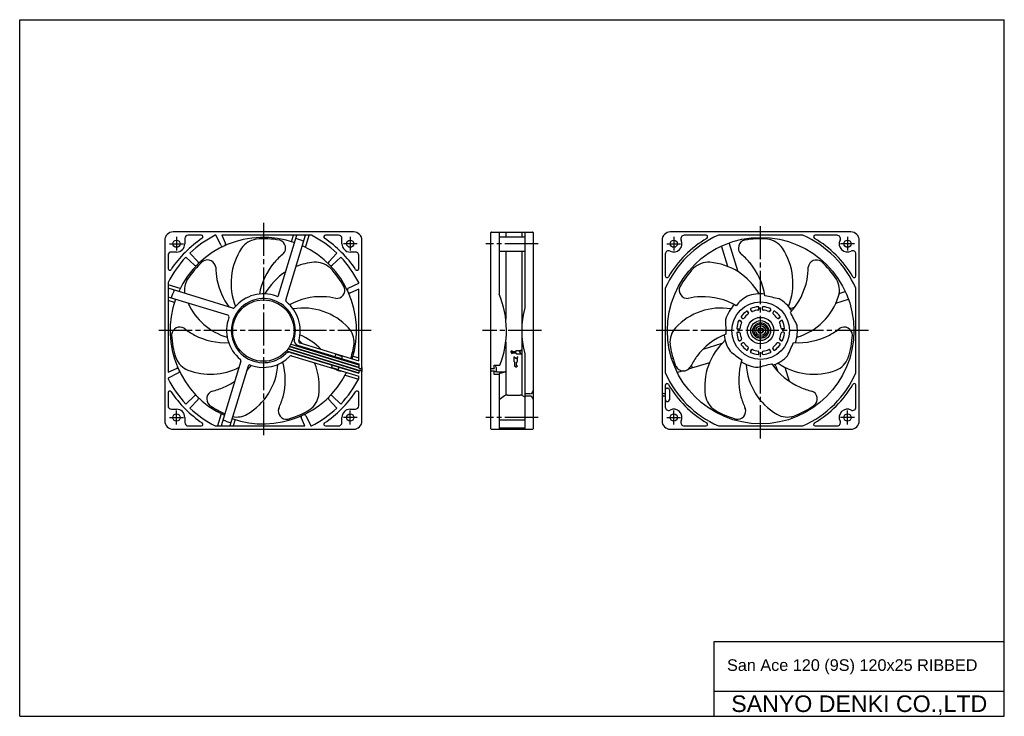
# Model space of a CAD drawing. Header units: millimetres. Extents: x 0 to 594, y 0 to 420.
import ezdxf
from ezdxf.enums import TextEntityAlignment as Align

# ---------------------------------------------------------------- set-up
doc = ezdxf.new("R2010")
doc.units = ezdxf.units.MM
for name, pattern in [('CENTER', [27, 20, -2, 3, -2]), ('HS', [0]), ('MS', [0])]:
    doc.linetypes.add(name, pattern=pattern)
doc.styles.get("Standard").update_dxf_attribs({"font": 'arial.ttf'})

msp = doc.modelspace()

# ---------------------------------------------------------------- linework, layer by layer
at = {"color": 7, "linetype": 'HS'}
for p, q in [((0, 420), (594, 420)), ((0, 0), (0, 420)), ((594, 0), (594, 420)), ((419, 45), (594, 45)), ((419, 0), (419, 45)), ((419, 15), (594, 15)), ((0, 0), (594, 0))]:
    msp.add_line(p, q, dxfattribs=at)
at = {"color": 7, "linetype": 'CENTER'}
for p, q in [((147, 297.5), (147, 167.5)), ((447, 167.5), (447, 297.5)), ((94.6, 289.05), (94.6, 280.75)), ((199.4, 289.05), (199.4, 280.75)), ((394.6, 289.05), (394.6, 280.75)), ((499.4, 289.05), (499.4, 280.75)), ((90.45, 284.9), (98.75, 284.9)), ((203.55, 284.9), (195.25, 284.9)), ((312.75, 284.9), (281.25, 284.9)), ((390.45, 284.9), (398.75, 284.9)), ((503.55, 284.9), (495.25, 284.9)), ((212, 232.5), (82, 232.5)), ((314.75, 232.5), (279.25, 232.5)), ((512, 232.5), (382, 232.5)), ((94.6, 175.95), (94.6, 184.25)), ((199.4, 175.95), (199.4, 184.25)), ((394.6, 175.95), (394.6, 184.25)), ((499.4, 175.95), (499.4, 184.25)), ((90.45, 180.1), (98.75, 180.1)), ((203.55, 180.1), (195.25, 180.1)), ((312.75, 180.1), (281.25, 180.1)), ((390.45, 180.1), (398.75, 180.1)), ((503.55, 180.1), (495.25, 180.1))]:
    msp.add_line(p, q, dxfattribs=at)
at = {"color": 7}
for p, q in [((201.5, 292), (92.5, 292)), ((284.25, 173.2), (284.25, 291.6)), ((284.55, 291.9), (309.45, 291.9)), ((289.25, 291.9), (289.25, 254.44)), ((293.25, 291.9), (293.25, 289.15)), ((302.85, 291.9), (302.85, 289.15)), ((304.75, 291.9), (304.75, 246.24)), ((309.75, 291.6), (309.75, 173.2)), ((501.5, 292), (392.5, 292)), ((87.5, 287), (87.5, 178)), ((99.6, 288), (99.6, 284.9)), ((109.61, 290), (101.6, 290)), ((121.46, 283.73), (118.33, 290)), ((122, 290), (124.18, 284.99)), ((156.23, 253.88), (167.27, 290)), ((160.55, 250.9), (172.5, 290)), ((164, 286.12), (165.18, 290)), ((172.36, 282.71), (174.59, 290)), ((192.4, 290), (184.39, 290)), ((194.4, 284.9), (194.4, 288)), ((206.5, 210.18), (206.5, 287)), ((289.25, 289.15), (304.75, 289.15)), ((289.25, 289.15), (304.75, 289.15)), ((387.5, 287), (387.5, 178)), ((414.06, 290), (400.88, 290)), ((472.5, 290), (421.5, 290)), ((433.46, 267.98), (428.11, 285.48)), ((493.12, 290), (479.94, 290)), ((506.5, 178), (506.5, 287)), ((94.6, 279.9), (91.5, 279.9)), ((102.67, 279.21), (107.6, 274.02)), ((186.4, 274.02), (191.33, 279.21)), ((202.5, 279.9), (199.4, 279.9)), ((289.25, 280.45), (304.75, 280.45)), ((293.25, 280.45), (293.25, 239.37)), ((302.85, 280.45), (302.85, 233.4)), ((427.26, 271.16), (423.46, 283.59)), ((89.5, 277.9), (89.5, 269.89)), ((105.48, 271.9), (100.29, 276.83)), ((153.6, 273.58), (153.6, 273.58)), ((193.71, 276.83), (188.52, 271.9)), ((204.5, 269.89), (204.5, 277.9)), ((389.5, 278.62), (389.5, 265.44)), ((440.4, 273.58), (440.4, 273.58)), ((504.5, 265.44), (504.5, 278.62)), ((118.99, 263.27), (118.99, 263.27)), ((475.01, 263.27), (475.01, 263.27)), ((96.79, 257.86), (89.5, 260.09)), ((128.6, 246.05), (89.5, 258)), ((198.23, 258.04), (204.5, 261.17)), ((204.5, 257.5), (199.49, 255.32)), ((389.5, 258), (389.5, 207)), ((494.4, 254.92), (498.09, 256.04)), ((504.5, 207), (504.5, 258)), ((125.62, 241.73), (89.5, 252.77)), ((93.38, 249.5), (89.5, 250.68)), ((183.23, 252.96), (183.23, 252.96)), ((410.77, 252.96), (410.77, 252.96)), ((492.44, 249.09), (499.98, 251.39)), ((465.4, 246.05), (467.64, 246.73)), ((105.48, 229.79), (105.48, 229.79)), ((302.85, 231.4), (302.85, 193.63)), ((488.52, 229.79), (488.52, 229.79)), ((160.96, 220.36), (204.5, 207.05)), ((161.9, 221.54), (205.08, 208.34)), ((162.03, 221.71), (205.11, 208.54)), ((162.83, 222.93), (204.5, 210.19)), ((162.94, 223.1), (204.5, 210.4)), ((163.61, 224.36), (204.5, 211.86)), ((167.67, 223.7), (204.5, 212.44)), ((169, 225.12), (204.5, 214.26)), ((293.25, 225.54), (293.25, 193.63)), ((423.58, 224.68), (412.06, 221.16)), ((133.45, 214.1), (121.5, 175)), ((163.45, 219.34), (204.5, 206.79)), ((163.99, 217.34), (204.5, 204.96)), ((190.3, 216.78), (190.81, 218.45)), ((190.73, 218.21), (194.75, 216.98)), ((194.31, 215.55), (194.82, 217.22)), ((201.12, 217.18), (204.5, 216.15)), ((304.75, 218.56), (304.75, 172.9)), ((394.23, 215.71), (393.39, 215.46)), ((393.69, 214.55), (393.67, 214.55)), ((408.41, 216.93), (408.41, 216.93)), ((89.5, 207.5), (94.51, 209.68)), ((137.77, 211.12), (126.73, 175)), ((188.2, 209.94), (188.72, 211.61)), ((188.28, 210.18), (192.29, 208.95)), ((192.22, 208.71), (192.73, 210.39)), ((204.5, 212.44), (204.5, 210.2)), ((205, 209.7), (206, 209.7)), ((206, 208.3), (205, 208.3)), ((206.5, 208.34), (205.08, 208.34)), ((206.5, 208.54), (205.11, 208.54)), ((206.5, 209.94), (206.42, 209.94)), ((206.5, 211.54), (206.5, 211.54)), ((206.5, 210.2), (206.5, 207.8)), ((206.5, 210.14), (206.5, 210.14)), ((206.5, 178), (206.5, 208.41)), ((284.25, 209.9), (284.25, 210.1)), ((284.25, 207.7), (284.25, 207.9)), ((284.55, 209.6), (286.25, 209.6)), ((284.55, 208.2), (286.25, 208.2)), ((286.25, 211.72), (289.76, 211.72)), ((286.25, 210.1), (286.25, 211.72)), ((286.25, 210.1), (286.25, 209.6)), ((286.25, 208.2), (286.25, 207.7)), ((400.17, 208.22), (396.77, 207.18)), ((416.06, 213.08), (403.36, 209.2)), ((405.44, 211.09), (404.77, 210.88)), ((405.8, 209.94), (405.44, 211.09)), ((456.23, 211.12), (457.1, 208.27)), ((461.69, 210.37), (464.25, 201.99)), ((95.77, 206.96), (89.5, 203.83)), ((196.38, 205.56), (204.31, 203.13)), ((204.5, 207.8), (204.5, 206.79)), ((206.5, 206.94), (206.5, 206.94)), ((286.25, 206.08), (286.25, 207.7)), ((289.25, 206.08), (286.25, 206.08)), ((289.25, 206.42), (289.25, 172.9)), ((289.25, 206.42), (289.25, 206.08)), ((123.23, 198.35), (123.23, 198.35)), ((389.5, 199.56), (389.5, 186.38)), ((390.5, 197.8), (391, 197.8)), ((392, 196.8), (392, 190.8)), ((470.77, 198.35), (470.77, 198.35)), ((504.5, 186.38), (504.5, 199.56)), ((89.5, 195.11), (89.5, 187.1)), ((100.29, 188.17), (105.48, 193.1)), ((107.6, 190.98), (102.67, 185.79)), ((158.88, 192.62), (158.88, 192.62)), ((191.33, 185.79), (186.4, 190.98)), ((188.52, 193.1), (193.71, 188.17)), ((204.5, 187.1), (204.5, 195.11)), ((292.48, 193.09), (289.25, 190.83)), ((292.48, 193.09), (289.25, 190.83)), ((294.2, 193.63), (302.02, 193.63)), ((303.56, 193.2), (304.75, 192.49)), ((307.75, 194.38), (304.75, 194.38)), ((307.75, 193.03), (304.75, 193.03)), ((388.5, 194.48), (389.5, 194.48)), ((388.5, 193.13), (389.5, 193.13)), ((435.12, 192.62), (435.12, 192.62)), ((91.5, 185.1), (94.6, 185.1)), ((199.4, 185.1), (202.5, 185.1)), ((390.5, 189.8), (391, 189.8)), ((99.6, 180.1), (99.6, 177)), ((121.64, 182.29), (119.41, 175)), ((130, 178.88), (128.82, 175)), ((172, 175), (169.82, 180.01)), ((172.54, 181.27), (175.67, 175)), ((194.4, 177), (194.4, 180.1)), ((465.56, 180.61), (465.89, 179.52)), ((470.27, 182.31), (470.54, 181.41)), ((92.5, 173), (201.5, 173)), ((101.6, 175), (109.61, 175)), ((184.39, 175), (192.4, 175)), ((309.45, 172.9), (284.55, 172.9)), ((302.85, 173.7), (302.85, 172.9)), ((392.5, 173), (501.5, 173)), ((400.88, 175), (414.06, 175)), ((421.5, 175), (472.5, 175)), ((479.94, 175), (493.12, 175))]:
    msp.add_line(p, q, dxfattribs=at)
at = {"color": 7, "ltscale": 0.930523}
for p, q in [((439.68, 243.18), (439.17, 244.05)), ((439.17, 244.05), (439.68, 243.18)), ((440.91, 245.05), (441.41, 244.18)), ((446, 246.42), (446, 245.41)), ((446, 245.41), (446, 246.42)), ((448, 246.42), (448, 245.41)), ((452.59, 244.18), (453.09, 245.05)), ((453.09, 245.05), (452.59, 244.18)), ((454.83, 244.05), (454.32, 243.18)), ((435.32, 238.09), (434.45, 238.59)), ((434.45, 238.59), (435.32, 238.09)), ((435.45, 240.33), (436.32, 239.82)), ((457.68, 239.82), (458.55, 240.33)), ((458.55, 240.33), (457.68, 239.82)), ((459.55, 238.59), (458.68, 238.09)), ((433.08, 233.5), (434.09, 233.5)), ((459.91, 233.5), (460.92, 233.5)), ((460.92, 233.5), (459.91, 233.5)), ((434.09, 231.5), (433.08, 231.5)), ((433.08, 231.5), (434.09, 231.5)), ((434.45, 226.41), (435.32, 226.91)), ((458.68, 226.91), (459.55, 226.41)), ((459.55, 226.41), (458.68, 226.91)), ((460.92, 231.5), (459.91, 231.5)), ((436.32, 225.18), (435.45, 224.67)), ((435.45, 224.67), (436.32, 225.18)), ((439.17, 220.95), (439.68, 221.82)), ((441.41, 220.82), (440.91, 219.95)), ((440.91, 219.95), (441.41, 220.82)), ((453.09, 219.95), (452.59, 220.82)), ((454.32, 221.82), (454.83, 220.95)), ((454.83, 220.95), (454.32, 221.82)), ((458.55, 224.67), (457.68, 225.18)), ((446, 218.58), (446, 219.59)), ((448, 219.59), (448, 218.58)), ((448, 218.58), (448, 219.59))]:
    msp.add_line(p, q, dxfattribs=at)
at = {"color": 7, "linetype": 'MS'}
for p, q in [((296.25, 219.5), (297, 220.5)), ((297, 220), (297, 220.5)), ((297, 220), (299.25, 220)), ((299.25, 220), (299.62, 220.5)), ((299.62, 220.5), (302.25, 220.5)), ((301.5, 219.5), (302.25, 220.5)), ((296.25, 219.5), (297, 218.5)), ((297, 219), (299.25, 219)), ((297, 218.5), (297, 219)), ((298.25, 213.87), (298.25, 216.5)), ((299.25, 215.75), (298.25, 216.5)), ((298.75, 213.5), (298.25, 213.87)), ((299.25, 219), (299.62, 218.5)), ((299.25, 215.75), (300.25, 216.5)), ((299.62, 218.5), (302.25, 218.5)), ((299.75, 213.5), (300.25, 213.87)), ((300.25, 213.87), (300.25, 216.5)), ((301.5, 219.5), (302.25, 218.5)), ((299.25, 210.5), (298.25, 211.25)), ((298.75, 211.25), (298.25, 211.25)), ((298.75, 211.25), (298.75, 213.5)), ((299.25, 210.5), (300.25, 211.25)), ((299.75, 211.25), (299.75, 213.5)), ((300.25, 211.25), (299.75, 211.25))]:
    msp.add_line(p, q, dxfattribs=at)
for p, q in [((287.45, 210.19), (287.45, 210)), ((287.45, 210.19), (287.45, 207.78)), ((288.45, 207.72), (293.25, 207.72))]:
    msp.add_line(p, q)
at = {"color": 7}
for points in [[(118.33, 290), (118, 290)], [(176, 290), (122, 290)], [(89.5, 261.5), (89.5, 207.5)], [(204.5, 261.17), (204.5, 261.5)], [(204.5, 261.17), (204.5, 261.5)], [(204.5, 214.26), (204.5, 257.5)], [(89.5, 203.83), (89.5, 203.5)], [(89.5, 203.83), (89.5, 203.5)], [(204.5, 203.5), (204.5, 204.96)], [(304.75, 178.51), (289.25, 178.51)], [(118, 175), (172, 175)], [(175.67, 175), (176, 175)], [(175.67, 175), (176, 175)], [(304.75, 173.7), (289.25, 173.7)]]:
    msp.add_lwpolyline(points, dxfattribs=at)
for centre, radius in [((94.6, 284.9), 2.15), ((199.4, 284.9), 2.15), ((447, 232.5), 56.25), ((394.6, 284.9), 2.15), ((499.4, 284.9), 2.15), ((147, 232.5), 18.5), ((447.02, 232.5), 17.35), ((447, 232.5), 8), ((447, 232.5), 6), ((447, 232.5), 4.75), ((447, 232.5), 4), ((447, 232.5), 3), ((447, 232.5), 1.7), ((447, 232.5), 1.5), ((447, 232.5), 1.28), ((94.6, 180.1), 2.15), ((199.4, 180.1), 2.15), ((394.6, 180.1), 2.15), ((499.4, 180.1), 2.15)]:
    msp.add_circle(centre, radius, dxfattribs=at)
for centre, radius, start, end in [((92.5, 287), 5, 90, 180), ((201.5, 287), 5, 0, 90), ((284.55, 291.6), 0.3, 90, 180), ((309.45, 291.6), 0.3, 0, 90), ((392.5, 287), 5, 90, 180), ((501.5, 287), 5, 0, 90), ((147, 232.5), 66.75, 123.49351, 146.50649), ((147, 232.5), 56.25, 70.3743, 155.25873), ((101.6, 288), 2, 90, 180), ((147, 232.5), 64.4, 116.7655, 133.5), ((109.61, 289), 1, 303.49351, 90), ((144.54, 274.74), 13, 99.31152, 145.04423), ((144.54, 274.79), 12.95, 97.74957, 99.31024), ((147.58, 232.56), 55.28, 80.52706, 94.96689), ((155.43, 282.24), 5, 71.71572, 75.59633), ((155.43, 282.23), 5, 315.90665, 71.71556), ((147, 232.5), 59, 65.62161, 70.49676), ((147, 232.5), 64.4, 46.5, 63.2345), ((184.39, 289), 1, 90, 236.50649), ((147, 232.5), 66.75, 33.49351, 56.50649), ((192.4, 288), 2, 0, 90), ((447, 232.5), 62.9, 113.91478, 156.08522), ((447, 232.5), 64.4, 120.24103, 149.75897), ((394.6, 284.9), 5, 243.71368, 26.28632), ((400.88, 288), 2, 90, 206.28632), ((414.06, 289), 1, 300.24103, 90), ((438.57, 282.24), 5, 104.39624, 224.10158), ((446.42, 232.56), 55.28, 85.03311, 99.47294), ((449.46, 274.74), 13, 34.95087, 82.24801), ((447, 232.5), 62.9, 23.91478, 66.08522), ((479.94, 289), 1, 90, 239.75897), ((447, 232.5), 64.4, 30.24103, 59.75897), ((493.12, 288), 2, 333.71368, 90), ((499.4, 284.9), 5, 153.71368, 296.28632), ((91.5, 277.9), 2, 90, 180), ((94.6, 284.9), 5, 270, 0), ((122.35, 284.17), 1, 206.5, 295.49915), ((123.26, 284.59), 1, 294.50085, 23.5), ((165.09, 261.2), 37.6, 146.07556, 202.0873), ((147, 232.5), 56.25, 342.36146, 65.25873), ((199.4, 284.9), 5, 180, 270), ((202.5, 277.9), 2, 0, 90), ((391.5, 278.62), 2, 63.71368, 180), ((428.91, 261.2), 37.6, 337.9127, 33.92444), ((502.5, 278.62), 2, 0, 116.28632), ((147, 232.5), 64.4, 136.5, 153.2345), ((147.31, 232.99), 55.28, 131.95564, 146.39546), ((106.87, 273.33), 1, 314.50085, 43.5), ((113.37, 270.1), 5, 123.14429, 127.0249), ((113.37, 270.1), 5, 7.33474, 123.14461), ((184.29, 247.46), 40.31, 139.5912, 169.83164), ((183.03, 248.16), 38.89, 128.12197, 139.0654), ((180.72, 236.25), 37.6, 94.64699, 111.82179), ((178.49, 260.76), 13, 47.88295, 93.61565), ((187.13, 273.33), 1, 136.5, 225.49915), ((147, 232.5), 64.4, 26.7655, 43.5), ((415.5, 260.76), 13, 86.37945, 133.67658), ((413.28, 236.25), 37.6, 29.34128, 85.35301), ((410.97, 248.16), 38.89, 40.9346, 51.87803), ((409.79, 247.5), 40.21, 8.42796, 40.42879), ((480.63, 270.1), 5, 52.96776, 172.67291), ((446.69, 232.99), 55.28, 33.60454, 48.04436), ((90.5, 269.89), 1, 180, 326.50649), ((106.17, 272.63), 1, 226.5, 315.49915), ((157.22, 270.43), 38.89, 179.55055, 190.49398), ((180.72, 236.25), 37.6, 122.45304, 150.65872), ((187.83, 272.63), 1, 224.50085, 313.5), ((178.53, 260.8), 12.95, 46.321, 47.88166), ((147.4, 232.09), 55.28, 29.09849, 43.53832), ((203.5, 269.89), 1, 213.49351, 0), ((446.6, 232.09), 55.28, 136.46168, 150.90151), ((436.78, 270.43), 38.89, 349.50602, 0.44945), ((112.44, 256.92), 13, 150.74009, 188.85342), ((112.4, 256.94), 12.95, 149.17815, 150.73881), ((158.56, 270.98), 40.31, 191.01978, 216.97712), ((390.5, 265.44), 1, 180, 329.75897), ((435.53, 270.95), 40.21, 316.99939, 349.00022), ((481.56, 256.92), 13, 343.5223, 30.81944), ((503.5, 265.44), 1, 210.24103, 0), ((147, 232.5), 59, 155.62161, 160.49676), ((191.14, 256.92), 5, 264.4776, 20.28746), ((191.14, 256.92), 5, 20.28714, 24.16775), ((198.67, 257.15), 1, 116.5, 205.49915), ((199.09, 256.24), 1, 204.50085, 293.5), ((402.86, 256.92), 5, 155.82494, 275.53002), ((147, 232.5), 56.25, 160.3743, 245.25873), ((147, 232.5), 19.35, 344.59763, 314.17168), ((147, 232.5), 22.2, 69.10267, 141.30332), ((155.28, 254.17), 1, 249.10267, 343), ((161.5, 250.61), 1, 163, 231.30332), ((147, 232.5), 22.2, 343.92153, 51.30332), ((181.94, 212.67), 40.31, 88.16263, 118.40307), ((181.71, 214.1), 38.89, 76.6934, 87.63683), ((236.8, 232.45), 56.87, 338.62414, 22.74321), ((412.29, 214.1), 38.89, 92.36317, 103.3066), ((412.07, 212.76), 40.21, 59.85653, 91.85736), ((449.39, 234.07), 21.79, 118.71268, 141.80834), ((447, 232.5), 22.2, 83.83461, 111.35173), ((381.54, -113.7), 373.35, 78.16251, 79.50137), ((447, 232.5), 22.2, 32.40604, 59.92316), ((458.16, 264.54), 37.6, 286.48413, 342.49587), ((135.84, 264.54), 37.6, 204.26252, 253.51587), ((128.89, 247), 1, 253, 321.30332), ((170.96, 208.48), 37.6, 43.21842, 99.23015), ((353.95, 232.4), 51.11, 164.28787, 195.71213), ((423.04, 208.48), 37.6, 80.76985, 136.78158), ((447, 232.5), 22.2, 135.26318, 162.7803), ((447, 232.5), 14.5, 126.15064, 143.84936), ((438.74, 243.8), 0.5, 30, 126.15064), ((441.34, 245.3), 0.5, 113.84936, 210), ((447, 232.5), 14.5, 96.15064, 113.84936), ((441.84, 244.43), 0.5, 210, 293.37419), ((447, 232.5), 12.5, 96.62581, 113.37419), ((445.5, 246.42), 0.5, 0, 96.15064), ((445.5, 245.41), 0.5, 276.62581, 0), ((448.5, 246.42), 0.5, 83.84936, 180), ((448.5, 245.41), 0.5, 180, 263.37419), ((447, 232.5), 12.5, 66.62581, 83.37419), ((447, 232.5), 14.5, 66.15064, 83.84936), ((452.16, 244.43), 0.5, 246.62581, 330), ((452.66, 245.3), 0.5, 330, 66.15064), ((455.26, 243.8), 0.5, 53.84936, 150), ((447, 232.5), 14.5, 36.15064, 53.84936), ((465.11, 247), 1, 218.69668, 287), ((147, 232.5), 22.2, 159.10267, 231.30332), ((125.33, 240.78), 1, 339.10267, 73), ((799.09, 245.72), 373.35, 181.01965, 182.35851), ((447, 232.5), 14.5, 156.15064, 173.84936), ((434.2, 238.16), 0.5, 60, 156.15064), ((435.7, 240.76), 0.5, 143.84936, 240), ((435.07, 237.66), 0.5, 336.62581, 60), ((436.57, 240.26), 0.5, 240, 323.37419), ((447, 232.5), 12.5, 126.62581, 143.37419), ((439.24, 242.93), 0.5, 306.62581, 30), ((454.76, 242.93), 0.5, 150, 233.37419), ((447, 232.5), 12.5, 36.62581, 53.37419), ((457.43, 240.26), 0.5, 216.62581, 300), ((458.93, 237.66), 0.5, 120, 203.37419), ((458.3, 240.76), 0.5, 300, 36.15064), ((459.8, 238.16), 0.5, 23.84936, 120), ((447, 232.5), 14.5, 6.15064, 23.84936), ((135.52, 67.82), 373.35, 26.73394, 28.0728), ((96.64, 229.65), 5, 58.76331, 174.57318), ((123.71, 264.14), 38.89, 230.97912, 241.92255), ((188.73, 225.49), 13, 356.45438, 42.18708), ((405.27, 225.5), 13, 137.80791, 185.10526), ((433.08, 234), 0.5, 173.84936, 270), ((434.09, 234), 0.5, 270, 353.37419), ((447, 232.5), 12.5, 156.62581, 173.37419), ((447, 232.5), 12.5, 6.62581, 23.37419), ((459.91, 234), 0.5, 186.62581, 270), ((460.92, 234), 0.5, 270, 6.15064), ((447, 232.5), 22.2, 340.97747, 8.49459), ((470.29, 264.14), 38.89, 298.07745, 309.02088), ((497.36, 229.65), 5, 1.53919, 121.24434), ((96.64, 229.65), 5, 174.57286, 178.45347), ((146.82, 233.05), 55.28, 183.38421, 197.82403), ((124.12, 265.53), 40.31, 242.44835, 272.68879), ((147, 232.5), 18.85, 344.61756, 344.6342), ((168.55, 226.56), 3, 164.59763, 253), ((169.29, 226.07), 1, 163.92153, 253), ((143.16, 198.79), 37.6, 43.52339, 47.80158), ((153.28, 192.82), 40.31, 44.68591, 66.9745), ((440.65, 192.88), 40.21, 111.2851, 143.28593), ((450.84, 198.79), 37.6, 132.19842, 188.21015), ((447, 232.5), 22.2, 186.69175, 214.20887), ((433.08, 231), 0.5, 90, 186.15064), ((447, 232.5), 14.5, 186.15064, 203.84936), ((434.2, 226.84), 0.5, 203.84936, 300), ((434.09, 231), 0.5, 6.62581, 90), ((447, 232.5), 12.5, 186.62581, 203.37419), ((435.07, 227.34), 0.5, 300, 23.37419), ((458.93, 227.34), 0.5, 156.62581, 240), ((447, 232.5), 12.5, 336.62581, 353.37419), ((459.91, 231), 0.5, 90, 173.37419), ((459.8, 226.84), 0.5, 240, 336.15064), ((447, 232.5), 14.5, 336.15064, 353.84936), ((460.92, 231), 0.5, 353.84936, 90), ((469.91, 265.44), 40.21, 265.57082, 297.57165), ((447.18, 233.05), 55.28, 342.17597, 356.61579), ((146.93, 231.93), 55.28, 342.94077, 352.10975), ((188.78, 225.49), 12.95, 354.89243, 356.45309), ((447.07, 231.93), 55.28, 187.89025, 202.33008), ((656.19, 516.02), 373.35, 232.44822, 233.78708), ((435.7, 224.24), 0.5, 120, 216.15064), ((447, 232.5), 14.5, 216.15064, 233.84936), ((436.57, 224.74), 0.5, 36.62581, 120), ((447, 232.5), 12.5, 216.62581, 233.37419), ((438.74, 221.2), 0.5, 233.84936, 330), ((439.24, 222.07), 0.5, 330, 53.37419), ((441.34, 219.7), 0.5, 150, 246.15064), ((441.84, 220.57), 0.5, 66.62581, 150), ((447, 232.5), 12.5, 246.62581, 263.37419), ((445.5, 219.59), 0.5, 0, 83.37419), ((448.5, 219.59), 0.5, 96.62581, 180), ((447, 232.5), 12.5, 276.62581, 293.37419), ((452.16, 220.57), 0.5, 30, 113.37419), ((452.66, 219.7), 0.5, 293.84936, 30), ((454.76, 222.07), 0.5, 126.62581, 210), ((447, 232.5), 12.5, 306.62581, 323.37419), ((455.26, 221.2), 0.5, 210, 306.15064), ((447, 232.5), 14.5, 306.15064, 323.84936), ((447, 232.5), 14.5, 306.83622, 323.16427), ((457.43, 224.74), 0.5, 60, 143.37419), ((458.3, 224.24), 0.5, 323.84936, 60), ((124.04, 373.35), 373.35, 335.30537, 336.64423), ((106.32, 220.69), 12.95, 200.60672, 202.16738), ((106.36, 220.71), 13, 202.16866, 247.90137), ((132.5, 214.39), 1, 343, 51.30332), ((147, 232.5), 22.2, 249.10267, 316.01581), ((162.57, 216.47), 3, 73, 134.17168), ((163.69, 216.39), 1, 73, 136.01581), ((439.75, 193.89), 38.89, 143.79174, 154.73517), ((474.01, 202.84), 40.21, 162.71367, 194.71451), ((447, 232.5), 14.5, 246.15064, 263.84936), ((445.5, 218.58), 0.5, 263.84936, 0), ((448.5, 218.58), 0.5, 180, 276.15064), ((447, 232.5), 14.5, 276.15064, 293.84936), ((447, 232.5), 22.2, 289.54889, 317.06602), ((487.64, 220.7), 13, 292.09373, 339.39087), ((94.91, 208.76), 1, 24.50085, 113.5), ((95.33, 207.85), 1, 296.5, 25.49915), ((114.99, 243.75), 37.6, 248.9327, 297.43166), ((106.92, 235.2), 40.31, 318.05928, 324.11736), ((118.25, 214.49), 37.6, 300.36128, 356.37301), ((138.72, 210.83), 1, 69.10267, 163), ((119.89, 202.85), 40.31, 345.30549, 15.54593), ((143.16, 198.79), 37.6, 351.78985, 22.33579), ((193.61, 213.22), 5, 233.49741, 272.50259), ((147, 232.5), 59.5, 335.48974, 335.73233), ((147, 232.5), 59.5, 337.08946, 337.28304), ((147, 232.5), 59.5, 338.63645, 338.82957), ((147, 232.5), 59.5, 340.18025, 340.71057), ((205, 210.2), 0.5, 180, 270), ((205, 207.8), 0.5, 90, 180), ((206, 210.2), 0.5, 270, 0), ((206, 207.8), 0.5, 0, 90), ((284.55, 209.9), 0.3, 180, 270), ((284.55, 207.9), 0.3, 90, 180), ((400.39, 213.21), 5, 207.25339, 326.95872), ((447, 232.5), 22.2, 238.12032, 265.63745), ((475.75, 214.49), 37.6, 183.62699, 239.63872), ((355.76, 572.82), 373.35, 283.87679, 285.21565), ((487.03, 235.13), 40.21, 214.14224, 246.14308), ((455.28, 210.83), 1, 17, 110.89733), ((479.01, 243.75), 37.6, 235.05556, 291.0673), ((147, 232.5), 64.4, 206.7655, 223.5), ((106.92, 235.2), 40.31, 293.87692, 304.50768), ((147, 232.5), 56.25, 250.3743, 333.249), ((147, 232.5), 64.4, 316.5, 333.2345), ((447, 232.5), 62.9, 203.91478, 246.08522), ((447, 232.5), 62.9, 293.91478, 336.08522), ((90.5, 195.11), 1, 33.49351, 180), ((117.83, 191.35), 5, 110.19189, 226.00175), ((107.74, 234.02), 38.89, 282.40769, 293.35112), ((203.5, 195.11), 1, 0, 146.50649), ((307.75, 196.38), 2, 270, 0), ((390.5, 199.56), 1, 30.24103, 180), ((390.5, 196.8), 1, 90, 180), ((391, 196.8), 1, 0, 90), ((447, 232.5), 64.4, 210.24103, 239.75897), ((486.26, 234.02), 38.89, 246.64888, 257.59231), ((476.17, 191.35), 5, 310.11089, 69.8155), ((447, 232.5), 64.4, 300.24103, 329.75897), ((503.5, 199.56), 1, 0, 149.75897), ((147, 232.5), 66.75, 213.49351, 236.50649), ((106.17, 192.37), 1, 44.50085, 133.5), ((106.87, 191.67), 1, 316.5, 45.49915), ((121.34, 202.76), 38.89, 333.83626, 344.77969), ((167.54, 195.51), 13, 305.02581, 350.75851), ((147, 232.5), 66.75, 303.49351, 326.50649), ((187.13, 191.67), 1, 134.50085, 223.5), ((187.83, 192.37), 1, 46.5, 135.49915), ((294.2, 190.63), 3, 90, 125), ((294.2, 190.63), 3, 90, 125), ((302.02, 190.63), 3, 59, 90), ((307.75, 191.03), 2, 0, 90), ((388.5, 195.48), 1, 180, 270), ((388.5, 192.13), 1, 90, 180), ((390.5, 190.8), 1, 180, 270), ((391, 190.8), 1, 270, 0), ((426.46, 195.51), 13, 189.23659, 236.53373), ((472.66, 202.76), 38.89, 195.22031, 206.16374), ((91.5, 187.1), 2, 180, 270), ((94.6, 180.1), 5, 0, 90), ((147, 232.5), 64.4, 226.5, 243.2345), ((117.83, 191.35), 5, 226.00143, 229.88204), ((146.46, 232.7), 55.28, 234.81278, 245.72494), ((160.99, 184.03), 5, 161.62046, 277.43032), ((146.51, 232.2), 55.28, 286.24135, 300.68117), ((167.57, 195.47), 12.95, 303.46386, 305.02452), ((147, 232.5), 64.4, 296.7655, 313.5), ((199.4, 180.1), 5, 90, 180), ((202.5, 187.1), 2, 270, 0), ((391.5, 186.38), 2, 180, 296.28632), ((394.6, 180.1), 5, 333.71368, 116.28632), ((447.49, 232.2), 55.28, 239.31883, 253.75865), ((433.02, 184.03), 5, 258.68205, 18.3872), ((447.54, 232.7), 55.28, 290.7474, 305.18722), ((499.4, 180.1), 5, 63.71368, 206.28632), ((502.5, 186.38), 2, 243.71368, 0), ((147, 232.5), 59, 245.62161, 250.49676), ((130.88, 193.38), 13, 259.16278, 299.32983), ((160.99, 184.03), 5, 277.43, 281.31061), ((170.74, 180.41), 1, 114.50085, 203.5), ((171.65, 180.83), 1, 26.5, 115.49915), ((463.11, 193.37), 13, 240.66511, 287.96235), ((92.5, 178), 5, 180, 270), ((101.6, 177), 2, 180, 270), ((109.61, 176), 1, 270, 56.50649), ((184.39, 176), 1, 123.49351, 270), ((192.4, 177), 2, 270, 0), ((201.5, 178), 5, 270, 0), ((284.55, 173.2), 0.3, 180, 270), ((309.45, 173.2), 0.3, 270, 0), ((392.5, 178), 5, 180, 270), ((400.88, 177), 2, 153.71368, 270), ((414.06, 176), 1, 270, 59.75897), ((479.94, 176), 1, 120.24103, 270), ((493.12, 177), 2, 270, 26.28632), ((501.5, 178), 5, 270, 0)]:
    msp.add_arc(centre, radius, start, end, dxfattribs=at)
for centre, radius, start, end in [((288.55, 216.65), 8.94, 255.05077, 269.32261), ((284.74, 210.17), 2.71, 0.44321, 34.9816)]:
    msp.add_arc(centre, radius, start, end)
for points in [[(153.6, 273.58), (153.61, 273.6), (153.63, 273.62), (153.65, 273.64)], [(440.35, 273.64), (440.37, 273.62), (440.39, 273.6), (440.4, 273.58)], [(118.99, 263.27), (118.99, 263.3), (118.98, 263.32), (118.98, 263.35)], [(475.02, 263.35), (475.02, 263.32), (475.01, 263.3), (475.01, 263.27)], [(183.23, 252.96), (183.26, 252.96), (183.29, 252.95), (183.31, 252.95)], [(410.69, 252.95), (410.71, 252.95), (410.74, 252.96), (410.77, 252.96)], [(105.48, 229.79), (105.46, 229.8), (105.43, 229.81), (105.41, 229.83)], [(488.59, 229.83), (488.57, 229.81), (488.54, 229.8), (488.52, 229.79)], [(408.37, 216.86), (408.38, 216.88), (408.4, 216.91), (408.41, 216.93)], [(123.23, 198.35), (123.21, 198.34), (123.18, 198.33), (123.16, 198.32)], [(470.84, 198.32), (470.82, 198.33), (470.79, 198.34), (470.77, 198.35)], [(158.88, 192.62), (158.87, 192.6), (158.87, 192.57), (158.86, 192.55)], [(435.14, 192.55), (435.13, 192.57), (435.13, 192.6), (435.12, 192.62)]]:
    msp.add_open_spline(points, degree=3, dxfattribs=at)
msp.add_open_spline([(289.54, 206.62), (289.5, 206.61), (289.46, 206.6), (289.38, 206.56), (289.35, 206.55), (289.3, 206.51), (289.28, 206.49), (289.26, 206.45), (289.25, 206.43), (289.25, 206.42)], degree=3, knots=[3.7146507, 3.7146507, 3.7146507, 3.7146507, 3.8994235, 3.8994235, 4.0856888, 4.0856888, 4.2726499, 4.2726499, 4.459611, 4.459611, 4.459611, 4.459611], dxfattribs=at)
msp.add_rational_spline([(293.25, 207.72), (291.3, 207.14), (289.54, 206.62)], [1, 1.00039174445, 1], degree=2, dxfattribs=at)
at = {"color": 7, "linetype": 'MS'}
for p in [(302.25, 220.5), (298.25, 216.5), (300.25, 216.5), (302.25, 218.5)]:
    msp.add_point(p, dxfattribs=at)

# ---------------------------------------------------------------- texts
at = {"color": 7}
msp.add_text(' San Ace 120 (9S) 120x25 RIBBED', height=7, dxfattribs=at).set_placement((424, 27.29))
at = {"color": 7, "linetype": 'Continuous'}
msp.add_text('SANYO DENKI CO.,LTD', height=10, dxfattribs=at).set_placement((506.5, 7.5), align=Align.MIDDLE_CENTER)

doc.saveas('drawing.dxf')
